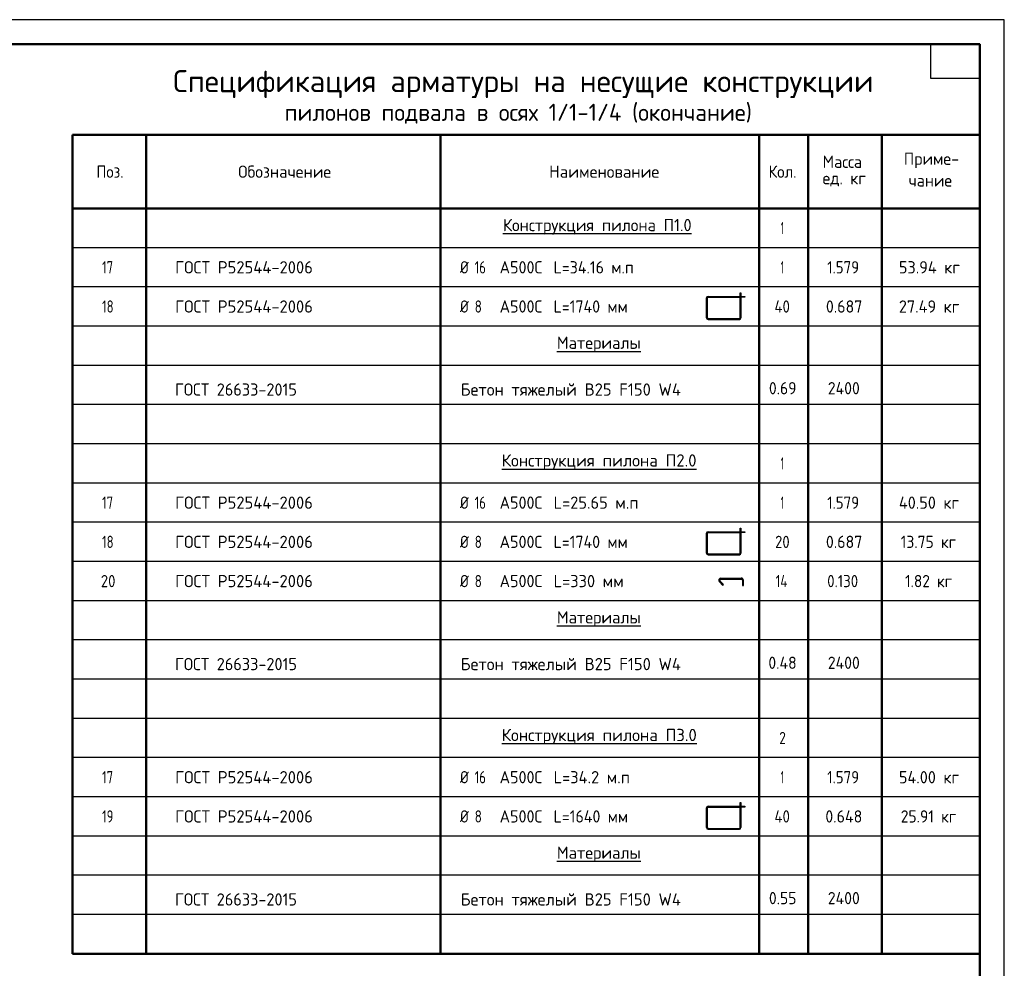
# Model space of a CAD drawing. Header units: millimetres. Extents: x 0 to 42000, y -63 to 29700.
# Tile 3 of 3: x 21920 to 42000, y 10352 to 29700. Entities that reach past the tile are written whole.
import ezdxf

# ---------------------------------------------------------------- set-up
doc = ezdxf.new("R2010")
doc.units = ezdxf.units.MM
doc.layers.add('Standard', color=7, linetype='Continuous', lineweight=25)
doc.styles.add('ISOCPEUR', font='txt')

msp = doc.modelspace()

# ---------------------------------------------------------------- linework, layer by layer
at = {"layer": 'Standard', "color": 7, "linetype": 'Continuous', "lineweight": 35, "transparency": 33554687}
for p, q in [((41500, 27600), (41500, 20500)), ((41500, 27200), (41500, 20100))]:
    msp.add_line(p, q, dxfattribs=at)
at = {"layer": 'Standard', "color": 7, "linetype": 'Continuous', "lineweight": 50, "transparency": 33554687}
for p, q in [((41500, 27350), (23000, 27350)), ((23000, 27350), (23000, 25850)), ((24500, 27350), (24500, 25850)), ((30500, 27350), (30500, 25850)), ((37000, 27350), (37000, 25850)), ((38000, 27350), (38000, 25850)), ((39500, 27350), (39500, 25850)), ((41500, 27350), (41500, 25850)), ((41500, 27100), (41500, 23200)), ((41500, 25850), (23000, 25850)), ((23000, 25850), (23000, 10650)), ((24500, 25850), (24500, 10650)), ((30500, 25850), (30500, 10650)), ((37000, 25850), (37000, 10650)), ((38000, 25850), (38000, 10650)), ((39500, 25850), (39500, 10650)), ((41500, 25850), (41500, 10650)), ((41500, 10650), (23000, 10650))]:
    msp.add_line(p, q, dxfattribs=at)
at = {"layer": 'Standard', "color": 7, "linetype": 'Continuous', "lineweight": -3, "transparency": 33554687}
for p, q in [((41500, 25050), (23000, 25050)), ((41500, 24250), (23000, 24250)), ((35926, 23621), (35926, 24024)), ((35944, 23621), (35944, 24024)), ((35959, 24057), (36612, 24057)), ((35959, 24039), (36612, 24039)), ((35959, 23606), (36597, 23606)), ((35959, 23588), (36597, 23588)), ((41500, 23450), (23000, 23450)), ((41500, 22650), (23000, 22650)), ((41500, 21850), (23000, 21850)), ((41500, 21050), (23000, 21050)), ((41500, 20250), (23000, 20250)), ((41500, 19450), (23000, 19450)), ((35926, 18821), (35926, 19224)), ((35944, 18821), (35944, 19224)), ((35959, 19257), (36612, 19257)), ((35959, 19239), (36612, 19239)), ((35959, 18806), (36597, 18806)), ((35959, 18788), (36597, 18788)), ((41500, 18650), (23000, 18650)), ((36221, 18311), (36636, 18311)), ((36221, 18291), (36637, 18291)), ((41500, 17850), (23000, 17850)), ((41500, 17050), (23000, 17050)), ((41500, 16250), (23000, 16250)), ((41500, 15450), (23000, 15450)), ((41500, 14650), (23000, 14650)), ((41500, 13850), (23000, 13850)), ((35959, 13657), (36612, 13657)), ((35926, 13221), (35926, 13624)), ((35944, 13221), (35944, 13624)), ((35959, 13639), (36612, 13639)), ((35959, 13206), (36597, 13206)), ((35959, 13188), (36597, 13188)), ((41500, 13050), (23000, 13050)), ((41500, 12250), (23000, 12250)), ((41500, 11450), (23000, 11450))]:
    msp.add_line(p, q, dxfattribs=at)
at = {"layer": 'Standard', "color": 7, "linetype": 'Continuous', "lineweight": 25, "transparency": 33554687}
for points in [[(0, 0), (42000, 0), (42000, 29700), (0, 29700), (0, 0)], [(41500, 29200), (41500, 28500), (40500, 28500), (40500, 29200), (41500, 29200)]]:
    msp.add_lwpolyline(points, close=True, dxfattribs=at)
at = {"layer": 'Standard', "color": 7, "linetype": 'Continuous', "lineweight": 50, "transparency": 33554687}
msp.add_lwpolyline([(2000, 29200), (41500, 29200), (41500, 500), (2000, 500), (2000, 29200)], close=True, dxfattribs=at)
at = {"layer": 'Standard', "color": 7, "linetype": 'Continuous', "lineweight": 13, "transparency": 33554687}
msp.add_lwpolyline([(41500, 29200), (2000, 29200), (2000, 500), (41500, 500), (41500, 29200)], dxfattribs=at)
at = {"layer": 'Standard', "color": 7, "linetype": 'Continuous', "lineweight": -3, "transparency": 33554687}
for points in [[(36612, 23621), (36612, 24132), (36630, 24132), (36630, 23621)], [(36630, 24057), (36705, 24057), (36705, 24039), (36630, 24039)], [(36612, 18821), (36612, 19332), (36630, 19332), (36630, 18821)], [(36630, 19257), (36705, 19257), (36705, 19239), (36630, 19239)], [(36189, 18235), (36256, 18168), (36270, 18182), (36203, 18249)], [(36662, 18266), (36662, 18160), (36681, 18160), (36681, 18267)], [(36612, 13221), (36612, 13732), (36630, 13732), (36630, 13221)], [(36630, 13657), (36705, 13657), (36705, 13639), (36630, 13639)]]:
    msp.add_lwpolyline(points, dxfattribs=at)
for centre, radius, start, end in [((35959, 24024), 33, 90, 180), ((35959, 24024), 15, 90, 180), ((35959, 23621), 33, 180, 270), ((35959, 23621), 15, 180, 270), ((36597, 23621), 15, 270, 0), ((36597, 23621), 33, 270, 0), ((35959, 19224), 33, 90, 180), ((35959, 19224), 15, 90, 180), ((35959, 18821), 33, 180, 270), ((35959, 18821), 15, 180, 270), ((36597, 18821), 15, 270, 0), ((36597, 18821), 33, 270, 0), ((36221, 18267), 44.5, 90, 225), ((36221, 18266), 25, 90, 225), ((36636, 18267), 44.5, 0, 90), ((36637, 18266), 25, 0, 90), ((35959, 13624), 33, 90, 180), ((35959, 13624), 15, 90, 180), ((35959, 13221), 33, 180, 270), ((35959, 13221), 15, 180, 270), ((36597, 13221), 15, 270, 0), ((36597, 13221), 33, 270, 0)]:
    msp.add_arc(centre, radius, start, end, dxfattribs=at)

# ---------------------------------------------------------------- texts
at = {"layer": 'Standard', "color": 7, "linetype": 'Continuous', "lineweight": 50, "transparency": 33554687, "attachment_point": 7, "style": 'ISOCPEUR'}
for s, insert, char_height, width in [('\\W0.99;Спецификация арматуры на несущие конструкции', (25050, 28100), 450, 14615.97), ('\\W0.97;пилонов подвала в осях 1/1-1/4 (окончание)', (27322, 27580), 350, 9964.52)]:
    msp.add_mtext(s, dxfattribs=dict(at, insert=insert, char_height=char_height, width=width))
at = {"layer": 'Standard', "color": 7, "linetype": 'Continuous', "lineweight": 25, "transparency": 33554687, "char_height": 250, "attachment_point": 7, "style": 'ISOCPEUR'}
for s, insert, width in [('\\W0.95;Масса', (38294, 26677), 1043.43), ('\\W0.96;Приме-', (39950, 26671), 1218.74), ('\\W0.92;Поз.', (23484, 26475), 727.49), ('\\W0.97;Обозначение', (26376, 26475), 2082.85), ('\\W0.98;Наименование', (32717, 26475), 2320.66), ('\\W0.93;Кол.', (37191, 26475), 740.2), ('\\W0.95;ед. кг', (38294, 26302), 1042.91), ('\\W0.95;чание', (40050, 26296), 1017.69), ('\\W0.97;{\\LКонструкция пилона П1.0}', (31775, 25318), 4069.67), ('\\W0.56;1', (37438, 25325), 194.43), ('\\W0.75;17', (23600, 24525), 393.57), ('\\W0.98;ГОСТ Р52544-2006', (25090, 24525), 3020.99), ('\\W0.83;Ø', (30900, 24525), 354.17), ('\\W0.75;16', (31199, 24525), 393.57), ('\\W0.95;А500С', (31707, 24525), 1042.9), ('\\W0.94;L=34.16 м.п', (32808, 24525), 1816.97), ('\\W0.56;1', (37438, 24525), 194.43), ('\\W0.88;1.579', (38388, 24525), 834.26), ('\\W0.96;53.94 кг', (39850, 24525), 1419.46), ('\\W0.75;18', (23600, 23725), 393.57), ('\\W0.98;ГОСТ Р52544-2006', (25090, 23725), 3020.99), ('\\W0.83;Ø', (30900, 23725), 354.17), ('\\W0.78;8', (31199, 23725), 272.01), ('\\W0.95;А500С', (31707, 23725), 1042.9), ('\\W0.94;L=1740 мм', (32808, 23725), 1691.68), ('\\W0.88;40', (37312, 23725), 484.99), ('\\W0.94;0.687', (38362, 23725), 891.68), ('\\W0.96;27.49 кг', (39850, 23725), 1419.46), ('\\W0.97;{\\LМатериалы}', (32875, 22918), 1870.54), ('\\W0.98;Бетон тяжелый В25 F150 W4', (30914, 22032), 4695.09), ('\\W0.92;0.69', (37200, 22059), 714.78), ('\\W0.93;2400', (38401, 22059), 841.35), ('\\W0.96;ГОСТ 26633-2015', (25088, 22032), 2718.62), ('\\W0.99;{\\LКонструкция пилона П2.0}', (31750, 20518), 4121.07), ('\\W0.56;1', (37438, 20525), 194.43), ('\\W0.75;17', (23600, 19725), 393.57), ('\\W0.98;ГОСТ Р52544-2006', (25090, 19725), 3020.99), ('\\W0.83;Ø', (30900, 19725), 354.17), ('\\W0.75;16', (31199, 19725), 393.57), ('\\W0.95;А500С', (31707, 19725), 1042.9), ('\\W0.97;L=25.65 м.п', (32808, 19725), 1845.19), ('\\W0.56;1', (37438, 19725), 194.43), ('\\W0.88;1.579', (38388, 19725), 834.26), ('\\W0.96;40.50 кг', (39850, 19725), 1419.46), ('\\W0.75;18', (23600, 18925), 393.57), ('\\W0.98;ГОСТ Р52544-2006', (25090, 18925), 3020.99), ('\\W0.83;Ø', (30900, 18925), 354.17), ('\\W0.78;8', (31199, 18925), 272.01), ('\\W0.95;А500С', (31707, 18925), 1042.9), ('\\W0.94;L=1740 мм', (32808, 18925), 1691.68), ('\\W0.87;20', (37325, 18925), 459.01), ('\\W0.94;0.687', (38362, 18925), 891.68), ('\\W0.92;13.75 кг', (39888, 18925), 1339.75), ('\\W0.87;20', (23575, 18125), 459.01), ('\\W0.98;ГОСТ Р52544-2006', (25090, 18125), 3020.99), ('\\W0.83;Ø', (30900, 18125), 354.17), ('\\W0.78;8', (31199, 18125), 272.01), ('\\W0.95;А500С', (31707, 18125), 1042.9), ('\\W0.97;L=330 мм', (32808, 18125), 1544.86), ('\\W0.76;14', (37338, 18125), 420.47), ('\\W0.88;0.130', (38388, 18125), 834.26), ('\\W0.91;1.82 кг', (39975, 18125), 1163.46), ('\\W0.97;{\\LМатериалы}', (32875, 17318), 1870.54), ('\\W0.96;ГОСТ 26633-2015', (25088, 16432), 2718.62), ('\\W0.98;Бетон тяжелый В25 F150 W4', (30914, 16432), 4695.09), ('\\W0.93;0.48', (37188, 16459), 740.19), ('\\W0.93;2400', (38401, 16459), 841.35), ('\\W0.99;{\\LКонструкция пилона П3.0}', (31750, 14918), 4121.07), ('\\W0.78;2', (37412, 14925), 271.99), ('\\W0.75;17', (23600, 14125), 393.57), ('\\W0.98;ГОСТ Р52544-2006', (25090, 14125), 3020.99), ('\\W0.83;Ø', (30900, 14125), 354.17), ('\\W0.75;16', (31199, 14125), 393.57), ('\\W0.95;А500С', (31707, 14125), 1042.9), ('\\W0.97;L=34.2 м.п', (32808, 14125), 1695.05), ('\\W0.56;1', (37438, 14125), 194.43), ('\\W0.88;1.579', (38388, 14125), 834.26), ('\\W0.96;54.00 кг', (39850, 14125), 1419.46), ('\\W0.75;19', (23600, 13325), 393.57), ('\\W0.98;ГОСТ Р52544-2006', (25090, 13325), 3020.99), ('\\W0.83;Ø', (30900, 13325), 354.17), ('\\W0.78;8', (31199, 13325), 272.01), ('\\W0.95;А500С', (31707, 13325), 1042.9), ('\\W0.94;L=1640 мм', (32808, 13325), 1691.68), ('\\W0.88;40', (37312, 13325), 484.99), ('\\W0.94;0.648', (38350, 13325), 916.95), ('\\W0.92;25.91 кг', (39888, 13325), 1339.75), ('\\W0.97;{\\LМатериалы}', (32875, 12518), 1870.54), ('\\W0.96;ГОСТ 26633-2015', (25088, 11632), 2718.62), ('\\W0.98;Бетон тяжелый В25 F150 W4', (30914, 11632), 4695.09), ('\\W0.92;0.55', (37200, 11659), 714.78), ('\\W0.93;2400', (38401, 11659), 841.35)]:
    msp.add_mtext(s, dxfattribs=dict(at, insert=insert, width=width))

doc.saveas('drawing.dxf')
